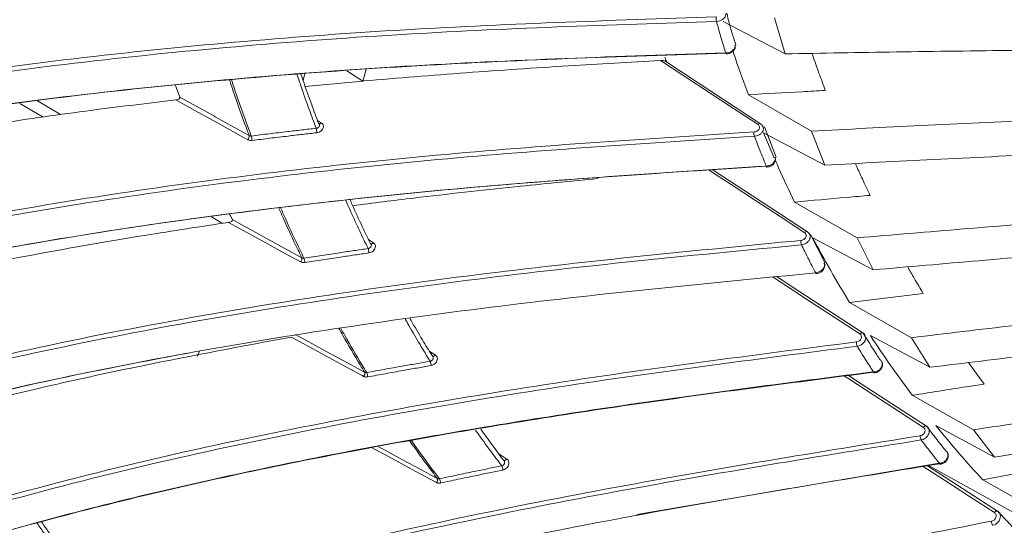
# Model space of a CAD drawing. Header units: millimetres. Extents: x 0 to 1118, y 0 to 864.
# Tile 47 of 256: x 340.34 to 355.03, y 129.84 to 137.39. Entities that reach past the tile are written whole.
import ezdxf

# ---------------------------------------------------------------- set-up
doc = ezdxf.new("R2010")
doc.units = ezdxf.units.MM

msp = doc.modelspace()

# ---------------------------------------------------------------- linework, layer by layer
at = {"color": 7, "linetype": 'Continuous', "lineweight": 15}
for p, q in [((351.757, 136.878), (351.6, 137.414)), ((351.757, 136.878), (350.834, 137.362)), ((351.01, 137.005), (351.009, 137.01)), ((345.457, 136.472), (345.507, 136.646)), ((344.593, 136.579), (344.564, 136.486)), ((342.725, 136.231), (342.66, 136.407)), ((345.457, 136.472), (344.596, 136.391)), ((351.211, 136.267), (352.15, 135.725)), ((351.429, 135.787), (351.431, 135.78)), ((351.623, 135.334), (351.448, 135.786)), ((352.35, 135.216), (351.436, 135.698)), ((351.436, 135.698), (351.596, 135.327)), ((352.35, 135.216), (352.15, 135.725)), ((351.609, 135.329), (351.608, 135.335)), ((351.9, 134.665), (352.834, 134.13)), ((343.51, 134.402), (343.477, 134.471)), ((352.352, 133.76), (352.136, 134.181)), ((353.073, 133.653), (352.171, 134.131)), ((353.073, 133.653), (352.834, 134.13)), ((353.819, 133.3), (352.718, 133.166)), ((352.718, 133.166), (353.643, 132.639)), ((344.393, 132.647), (343.998, 132.576)), ((353.92, 132.197), (353.031, 132.671)), ((353.92, 132.197), (353.643, 132.639)), ((343.022, 132.437), (342.989, 132.363)), ((353.656, 131.78), (354.57, 131.263)), ((353.887, 131.3), (353.892, 131.296)), ((354.883, 130.858), (354.009, 131.327)), ((354.883, 130.858), (354.57, 131.263)), ((347.564, 130.804), (347.554, 130.813)), ((354.086, 130.771), (349.544, 129.997)), ((355.744, 130.717), (354.707, 130.516)), ((354.707, 130.516), (355.608, 130.01)), ((354.929, 130.05), (354.932, 130.047)), ((354.932, 130.047), (354.947, 130.033))]:
    msp.add_line(p, q, dxfattribs=at)
at = {"color": 9, "linetype": 'Continuous', "lineweight": 15}
for p, q in [((345.218, 136.625), (345.457, 136.472)), ((340.685, 135.933), (340.339, 136.138)), ((340.602, 136.174), (340.947, 135.97)), ((344.779, 135.885), (344.84, 135.844)), ((343.362, 134.347), (343.197, 134.445)), ((343.462, 134.48), (343.477, 134.471)), ((345.542, 134.105), (345.615, 134.057)), ((346.448, 132.44), (346.538, 132.382)), ((347.487, 130.904), (347.604, 130.828)), ((355.177, 130.026), (353.897, 130.729))]:
    msp.add_line(p, q, dxfattribs=at)
at = {"color": 7, "linetype": 'Continuous', "lineweight": 15, "flags": 128}
for points in [[(350.88, 136.877), (350.88, 136.877), (350.878, 136.878), (350.876, 136.881), (350.874, 136.886), (350.872, 136.892)], [(351.354, 135.822), (350.989, 136.062), (350.625, 136.301), (350.261, 136.541), (349.897, 136.78)], [(351.392, 135.834), (350.445, 136.456), (349.979, 136.763)], [(342.725, 136.231), (343.243, 135.945), (343.253, 135.939), (343.687, 135.699), (343.761, 135.658)], [(343.739, 135.595), (343.665, 135.636), (343.448, 135.756), (343.231, 135.876), (342.948, 136.033), (342.664, 136.19)], [(351.485, 135.188), (351.485, 135.188), (351.482, 135.188), (351.48, 135.191), (351.478, 135.195), (351.476, 135.201)], [(352.091, 134.221), (351.14, 134.843), (350.67, 135.152)], [(344.528, 133.771), (344.48, 133.798), (344.25, 133.924), (344.02, 134.05), (343.736, 134.205), (343.452, 134.361)], [(343.51, 134.402), (343.639, 134.331), (343.769, 134.26), (344.028, 134.118), (344.039, 134.112), (344.292, 133.973), (344.546, 133.834)], [(352.224, 133.597), (352.222, 133.597), (352.219, 133.599), (352.216, 133.603), (352.214, 133.608)], [(352.918, 132.713), (351.965, 133.335), (351.639, 133.548)], [(344.446, 132.688), (344.706, 132.547), (344.965, 132.406), (344.976, 132.4), (345.23, 132.262), (345.484, 132.124)], [(345.468, 132.062), (345.446, 132.074), (345.204, 132.206), (344.961, 132.338), (344.677, 132.492), (344.393, 132.647)], [(353.079, 132.124), (353.082, 132.119), (353.085, 132.116), (353.089, 132.114), (353.09, 132.114)], [(353.867, 131.32), (352.91, 131.941), (352.705, 132.074)], [(354.929, 130.05), (353.968, 130.67), (353.882, 130.726)], [(354.065, 130.757), (354.069, 130.753), (354.072, 130.75), (354.075, 130.749), (354.076, 130.749)]]:
    msp.add_lwpolyline(points, dxfattribs=at)
at = {"color": 9, "linetype": 'Continuous', "lineweight": 15, "flags": 128}
for points in [[(352.05, 134.207), (351.684, 134.447), (351.317, 134.687), (350.951, 134.927), (350.628, 135.138)], [(345.615, 134.057), (345.608, 134.051), (345.6, 134.046), (345.593, 134.042), (345.586, 134.041), (345.58, 134.041), (345.575, 134.043), (345.573, 134.044)], [(352.875, 132.696), (352.507, 132.937), (352.138, 133.177), (351.769, 133.418), (351.58, 133.541)], [(352.918, 132.713), (352.916, 132.714), (352.91, 132.716), (352.904, 132.715), (352.897, 132.713), (352.889, 132.709), (352.882, 132.703), (352.875, 132.696)], [(346.538, 132.382), (346.531, 132.375), (346.524, 132.369), (346.517, 132.365), (346.51, 132.363), (346.503, 132.363), (346.498, 132.364), (346.495, 132.366)], [(353.822, 131.3), (353.451, 131.541), (353.08, 131.782), (352.709, 132.023), (352.643, 132.066)], [(353.822, 131.3), (353.829, 131.308), (353.836, 131.314), (353.843, 131.318), (353.85, 131.321), (353.857, 131.322), (353.863, 131.322), (353.867, 131.32)], [(346.555, 130.477), (346.301, 130.614), (346.047, 130.75), (345.763, 130.904), (345.6, 130.992)], [(345.691, 131.01), (345.788, 130.958), (346.048, 130.818), (346.059, 130.812), (346.313, 130.675), (346.567, 130.538)], [(347.604, 130.828), (347.597, 130.82), (347.59, 130.814), (347.583, 130.81), (347.576, 130.807), (347.569, 130.806), (347.563, 130.807), (347.559, 130.809)], [(354.882, 130.028), (354.508, 130.269), (354.134, 130.511), (353.817, 130.715)], [(354.882, 130.028), (354.888, 130.036), (354.895, 130.042), (354.902, 130.047), (354.91, 130.051), (354.916, 130.052), (354.923, 130.052), (354.928, 130.05), (354.929, 130.05)]]:
    msp.add_lwpolyline(points, dxfattribs=at)
at = {"color": 7, "linetype": 'Continuous', "lineweight": 15}
for centre, radius, start, end in [((350.929, 137.401), 0.199, 172.0155, 191.4098), ((344.55, 135.707), 0.219, 358.234, 15.7881), ((343.687, 135.648), 0.0741, 314.5053, 7.6675), ((343.571, 135.588), 0.23, 359.2716, 15.9519), ((351.47, 135.692), 0.177, 173.3415, 195.0949), ((352.151, 134.078), 0.158, 174.7433, 198.9955), ((345.361, 133.908), 0.185, 359.1077, 19.6727), ((344.477, 133.82), 0.0705, 316.0484, 11.15), ((344.397, 133.762), 0.193, 0.0689, 19.8536), ((352.964, 132.567), 0.141, 176.2315, 203.145), ((346.315, 132.223), 0.16, 0.0206, 23.7339), ((345.42, 132.107), 0.0664, 317.4586, 14.9534), ((345.365, 132.051), 0.164, 0.8995, 23.9229), ((353.901, 131.171), 0.127, 177.8128, 207.5694), ((347.406, 130.661), 0.139, 0.9909, 27.9957), ((346.508, 130.518), 0.0621, 318.7373, 19.1175), ((346.474, 130.465), 0.142, 1.7827, 28.1827), ((354.953, 129.899), 0.114, 179.4924, 212.29)]:
    msp.add_arc(centre, radius, start, end, dxfattribs=at)
at = {"color": 9, "linetype": 'Continuous', "lineweight": 15}
for centre, radius, start, end in [((344.814, 135.864), 0.0333, 248.6363, 323.3497), ((351.381, 135.802), 0.0339, 70.3971, 143.2953), ((352.08, 134.187), 0.0359, 71.7561, 145.8417)]:
    msp.add_arc(centre, radius, start, end, dxfattribs=at)
at = {"color": 7, "linetype": 'Continuous', "lineweight": 15}
for points, knots in [([(327.666, 135.935), (328.196, 136.172), (329.262, 136.649), (331.152, 137.285), (333.302, 137.855), (335.713, 138.328), (338.172, 138.682), (340.635, 138.932), (343.075, 139.097), (346.299, 139.23), (348.704, 139.231), (350.31, 139.231)], [0, 0, 0, 0, 0.077659, 0.15623, 0.26026, 0.365325, 0.472626, 0.580385, 0.684941, 0.789679, 1, 1, 1, 1]), ([(350.309, 139.164), (348.711, 139.163), (346.313, 139.163), (343.091, 139.03), (340.669, 138.867), (338.246, 138.622), (335.818, 138.277), (333.386, 137.805), (331.206, 137.23), (329.294, 136.588), (328.23, 136.112), (327.696, 135.872)], [0, 0, 0, 0, 0.2095344, 0.3146439, 0.4199153, 0.5245916, 0.6296314, 0.7363396, 0.8439925, 0.9215864, 1, 1, 1, 1]), ([(350.422, 138.666), (348.823, 138.666), (346.423, 138.665), (343.2, 138.533), (340.776, 138.371), (338.35, 138.128), (335.918, 137.784), (333.481, 137.315), (331.27, 136.734), (329.3, 136.073), (328.187, 135.569), (327.628, 135.315)], [0, 0, 0, 0, 0.20788, 0.312153, 0.416584, 0.520527, 0.624828, 0.730774, 0.837651, 0.918355, 1, 1, 1, 1]), ([(327.646, 135.326), (328.197, 135.576), (329.306, 136.08), (331.245, 136.731), (333.419, 137.305), (335.827, 137.775), (338.283, 138.127), (340.741, 138.375), (343.18, 138.538), (346.401, 138.67), (348.804, 138.671), (350.409, 138.671)], [0, 0, 0, 0, 0.080534, 0.162117, 0.265386, 0.369677, 0.476171, 0.583115, 0.686995, 0.791055, 1, 1, 1, 1]), ([(327.555, 132.937), (328.183, 133.276), (329.453, 133.961), (331.582, 134.786), (333.849, 135.482), (336.241, 136.044), (338.68, 136.484), (341.122, 136.817), (343.545, 137.062), (346.746, 137.3), (349.136, 137.377), (350.732, 137.429)], [0, 0, 0, 0, 0.091667, 0.185036, 0.285575, 0.387075, 0.490645, 0.594638, 0.695664, 0.796856, 1, 1, 1, 1]), ([(351.025, 137.009), (351.004, 137.071), (350.951, 137.225), (350.911, 137.388), (350.887, 137.485)], [0, 0, 0, 0, 0.4008059, 1, 1, 1, 1]), ([(350.734, 137.362), (349.146, 137.311), (346.762, 137.233), (343.562, 136.996), (341.158, 136.753), (338.753, 136.426), (336.344, 135.995), (333.933, 135.434), (331.64, 134.738), (329.848, 134.03), (328.534, 133.407), (327.904, 133.054), (327.589, 132.877)], [0, 0, 0, 0, 0.202449, 0.303976, 0.405651, 0.506791, 0.608266, 0.711286, 0.815181, 0.906811, 0.953287, 1, 1, 1, 1]), ([(350.872, 136.892), (350.863, 136.923), (350.84, 136.997), (350.804, 137.117), (350.767, 137.243), (350.744, 137.326), (350.734, 137.362)], [0, 0, 0, 0, 0.199639, 0.473079, 0.771012, 1, 1, 1, 1]), ([(350.88, 136.878), (350.884, 136.878), (350.904, 136.877), (350.94, 136.888), (350.98, 136.912), (351.005, 136.944), (351.016, 136.979), (351.012, 137), (351.01, 137.01)], [0, 0, 0, 0, 0.051732, 0.265705, 0.488496, 0.6808, 0.850127, 1, 1, 1, 1]), ([(358.735, 136.989), (358.144, 136.976), (356.96, 136.949), (355.189, 136.93), (353.456, 136.909), (352.311, 136.888), (351.757, 136.878)], [0, 0, 0, 0, 0.254077, 0.50814, 0.762019, 1, 1, 1, 1]), ([(350.887, 136.89), (349.298, 136.838), (346.913, 136.76), (343.712, 136.525), (341.305, 136.283), (338.897, 135.958), (336.484, 135.53), (334.069, 134.971), (331.735, 134.267), (329.884, 133.536), (328.5, 132.873), (327.839, 132.495), (327.508, 132.305)], [0, 0, 0, 0, 0.200339, 0.300798, 0.401401, 0.501575, 0.602078, 0.704095, 0.806971, 0.902573, 0.951146, 1, 1, 1, 1]), ([(327.525, 132.315), (327.847, 132.499), (328.493, 132.87), (329.871, 133.533), (331.702, 134.257), (334.008, 134.956), (336.396, 135.515), (338.831, 135.952), (341.27, 136.282), (343.69, 136.526), (346.889, 136.762), (349.278, 136.84), (350.872, 136.892)], [0, 0, 0, 0, 0.047563, 0.095408, 0.192747, 0.292305, 0.392806, 0.495337, 0.598281, 0.698405, 0.798692, 1, 1, 1, 1]), ([(349.963, 136.828), (349.968, 136.813), (349.978, 136.787), (349.988, 136.76), (349.992, 136.748)], [0, 0, 0, 0, 0.540076, 1, 1, 1, 1]), ([(350.981, 136.917), (350.992, 136.881), (351.064, 136.661), (351.144, 136.447), (351.211, 136.267)], [0, 0, 0, 0, 0.161741, 1, 1, 1, 1]), ([(352.161, 136.885), (352.165, 136.874), (352.197, 136.776), (352.263, 136.591), (352.327, 136.417), (352.358, 136.331)], [0, 0, 0, 0, 0.0560056, 0.5279725, 1, 1, 1, 1]), ([(349.897, 136.78), (349.439, 136.754), (348.474, 136.699), (346.998, 136.598), (345.975, 136.517), (345.461, 136.472), (345.457, 136.472)], [0, 0, 0, 0, 0.309738, 0.653461, 0.997395, 1, 1, 1, 1]), ([(349.897, 136.78), (349.911, 136.78), (349.934, 136.78), (349.962, 136.772), (349.974, 136.765), (349.979, 136.763)], [0, 0, 0, 0, 0.501061, 0.808471, 1, 1, 1, 1]), ([(344.534, 136.575), (344.549, 136.529), (344.601, 136.375), (344.687, 136.131), (344.761, 135.934), (344.794, 135.844)], [0, 0, 0, 0, 0.183599, 0.626052, 1, 1, 1, 1]), ([(342.664, 136.19), (342.676, 136.192), (342.695, 136.196), (342.714, 136.206), (342.723, 136.215), (342.727, 136.224), (342.725, 136.229), (342.725, 136.231)], [0, 0, 0, 0, 0.406844, 0.607451, 0.768945, 0.890428, 1, 1, 1, 1]), ([(352.358, 136.331), (352.243, 136.325), (351.86, 136.304), (351.478, 136.283), (351.211, 136.267)], [0, 0, 0, 0, 0.303106, 1, 1, 1, 1]), ([(342.664, 136.19), (342.244, 136.14), (341.356, 136.033), (339.998, 135.839), (338.833, 135.654), (338.139, 135.523), (337.914, 135.481)], [0, 0, 0, 0, 0.265008, 0.561101, 0.857829, 1, 1, 1, 1]), ([(352.15, 135.725), (352.695, 135.752), (353.82, 135.81), (355.524, 135.887), (357.263, 135.965), (358.426, 136.035), (359.007, 136.07)], [0, 0, 0, 0, 0.2381347, 0.4922502, 0.7461113, 1, 1, 1, 1]), ([(343.792, 135.651), (343.882, 135.662), (344.062, 135.685), (344.313, 135.715), (344.546, 135.742), (344.689, 135.758), (344.761, 135.766)], [0, 0, 0, 0, 0.278598, 0.557201, 0.778599, 1, 1, 1, 1]), ([(344.84, 135.844), (344.847, 135.839), (344.862, 135.827), (344.871, 135.802), (344.869, 135.774), (344.856, 135.748), (344.833, 135.725), (344.804, 135.708), (344.781, 135.702), (344.77, 135.7), (344.769, 135.7)], [0, 0, 0, 0, 0.142238, 0.28447, 0.426844, 0.5688, 0.709889, 0.850052, 0.989641, 1, 1, 1, 1]), ([(344.807, 135.826), (344.806, 135.828), (344.804, 135.836), (344.798, 135.841), (344.794, 135.844)], [0, 0, 0, 0, 0.343281, 1, 1, 1, 1]), ([(351.295, 135.713), (351.297, 135.713), (351.308, 135.714), (351.326, 135.719), (351.348, 135.732), (351.365, 135.749), (351.375, 135.769), (351.376, 135.79), (351.37, 135.809), (351.359, 135.818), (351.354, 135.822)], [0, 0, 0, 0, 0.039051, 0.174589, 0.310719, 0.447758, 0.585622, 0.723855, 0.861922, 1, 1, 1, 1]), ([(351.429, 135.787), (351.425, 135.797), (351.417, 135.816), (351.399, 135.827), (351.391, 135.833)], [0, 0, 0, 0, 0.543874, 1, 1, 1, 1]), ([(327.433, 129.838), (327.532, 129.908), (327.967, 130.218), (328.777, 130.732), (329.897, 131.351), (331.07, 131.912), (332.627, 132.561), (334.581, 133.233), (336.949, 133.875), (339.358, 134.393), (341.775, 134.803), (344.172, 135.123), (347.343, 135.458), (349.713, 135.611), (351.295, 135.713)], [0, 0, 0, 0, 0.014898, 0.065883, 0.116879, 0.169185, 0.221501, 0.318019, 0.414599, 0.513631, 0.612688, 0.70931, 0.805942, 1, 1, 1, 1]), ([(351.3, 135.646), (349.725, 135.545), (347.36, 135.393), (344.19, 135.058), (341.809, 134.74), (339.428, 134.337), (337.044, 133.829), (334.659, 133.187), (332.655, 132.501), (331.045, 131.828), (329.808, 131.229), (328.601, 130.556), (327.85, 130.041), (327.472, 129.782)], [0, 0, 0, 0, 0.193505, 0.290512, 0.38765, 0.484323, 0.5813, 0.679671, 0.778832, 0.833242, 0.887935, 0.943723, 1, 1, 1, 1]), ([(343.761, 135.658), (343.763, 135.657), (343.768, 135.654), (343.776, 135.652), (343.784, 135.651), (343.79, 135.651), (343.792, 135.651)], [0, 0, 0, 0, 0.252407, 0.512762, 0.752791, 1, 1, 1, 1]), ([(344.769, 135.7), (344.697, 135.692), (344.555, 135.676), (344.322, 135.648), (344.071, 135.618), (343.891, 135.596), (343.801, 135.585)], [0, 0, 0, 0, 0.221402, 0.442806, 0.721401, 1, 1, 1, 1]), ([(351.476, 135.201), (351.464, 135.23), (351.436, 135.299), (351.39, 135.412), (351.344, 135.532), (351.313, 135.612), (351.3, 135.646)], [0, 0, 0, 0, 0.196408, 0.467216, 0.767801, 1, 1, 1, 1]), ([(343.739, 135.595), (343.74, 135.595), (343.744, 135.593), (343.754, 135.589), (343.769, 135.585), (343.785, 135.584), (343.796, 135.585), (343.801, 135.585)], [0, 0, 0, 0, 0.020642, 0.262378, 0.5112, 0.752049, 1, 1, 1, 1]), ([(359.174, 135.58), (358.595, 135.543), (357.437, 135.467), (355.704, 135.384), (354.009, 135.303), (352.891, 135.245), (352.35, 135.216)], [0, 0, 0, 0, 0.254162, 0.508305, 0.762161, 1, 1, 1, 1]), ([(351.485, 135.189), (351.489, 135.189), (351.508, 135.188), (351.544, 135.201), (351.583, 135.227), (351.608, 135.262), (351.616, 135.298), (351.615, 135.324), (351.608, 135.334), (351.608, 135.336)], [0, 0, 0, 0, 0.050801, 0.255614, 0.468643, 0.656311, 0.823924, 0.981815, 1, 1, 1, 1]), ([(351.492, 135.203), (349.916, 135.101), (347.55, 134.948), (344.379, 134.614), (341.996, 134.298), (339.612, 133.897), (337.224, 133.392), (334.836, 132.754), (332.854, 132.08), (331.291, 131.434), (330.123, 130.881), (328.986, 130.261), (328.074, 129.687), (327.557, 129.312), (327.384, 129.186)], [0, 0, 0, 0, 0.191049, 0.286815, 0.382706, 0.478237, 0.574063, 0.671248, 0.769205, 0.819696, 0.870413, 0.921987, 0.973938, 1, 1, 1, 1]), ([(327.402, 129.195), (327.574, 129.32), (328.079, 129.686), (328.97, 130.249), (330.091, 130.864), (331.267, 131.423), (332.822, 132.068), (334.776, 132.735), (337.139, 133.372), (339.548, 133.886), (341.961, 134.293), (344.357, 134.611), (347.526, 134.945), (349.895, 135.099), (351.476, 135.201)], [0, 0, 0, 0, 0.026008, 0.07628, 0.126926, 0.178559, 0.230456, 0.325438, 0.421272, 0.51893, 0.616958, 0.712454, 0.808093, 1, 1, 1, 1]), ([(351.614, 135.287), (351.629, 135.25), (351.72, 135.039), (351.819, 134.834), (351.9, 134.665)], [0, 0, 0, 0, 0.174707, 1, 1, 1, 1]), ([(352.806, 135.24), (352.841, 135.163), (352.913, 135.003), (352.988, 134.846), (353.027, 134.765)], [0, 0, 0, 0, 0.482189, 1, 1, 1, 1]), ([(348.964, 135.016), (348.551, 134.976), (347.637, 134.886), (346.417, 134.752), (345.609, 134.65), (345.304, 134.611)], [0, 0, 0, 0, 0.338682, 0.750279, 1, 1, 1, 1]), ([(353.027, 134.765), (352.911, 134.755), (352.535, 134.722), (352.16, 134.688), (351.9, 134.665)], [0, 0, 0, 0, 0.309883, 1, 1, 1, 1]), ([(345.267, 134.697), (345.279, 134.668), (345.338, 134.534), (345.438, 134.32), (345.527, 134.134), (345.567, 134.052)], [0, 0, 0, 0, 0.129747, 0.613152, 1, 1, 1, 1]), ([(352.834, 134.13), (353.363, 134.175), (354.458, 134.267), (356.117, 134.403), (357.812, 134.545), (358.944, 134.663), (359.51, 134.722)], [0, 0, 0, 0, 0.2381133, 0.4922927, 0.7461192, 1, 1, 1, 1]), ([(343.452, 134.361), (343.036, 134.298), (342.156, 134.165), (340.809, 133.931), (339.632, 133.707), (338.92, 133.55), (338.673, 133.496)], [0, 0, 0, 0, 0.261097, 0.552704, 0.844887, 1, 1, 1, 1]), ([(343.452, 134.361), (343.465, 134.364), (343.483, 134.367), (343.501, 134.378), (343.509, 134.387), (343.512, 134.395), (343.51, 134.4), (343.51, 134.402)], [0, 0, 0, 0, 0.406644, 0.60524, 0.765979, 0.887138, 1, 1, 1, 1]), ([(351.994, 134.092), (351.997, 134.092), (352.007, 134.093), (352.025, 134.099), (352.047, 134.113), (352.063, 134.131), (352.072, 134.153), (352.073, 134.174), (352.066, 134.193), (352.055, 134.202), (352.05, 134.207)], [0, 0, 0, 0, 0.0362861, 0.1719143, 0.3081555, 0.4454419, 0.5837443, 0.7225739, 0.8612818, 1, 1, 1, 1]), ([(352.125, 134.181), (352.12, 134.191), (352.112, 134.207), (352.096, 134.216), (352.09, 134.219)], [0, 0, 0, 0, 0.599371, 1, 1, 1, 1]), ([(359.712, 134.266), (359.149, 134.204), (358.021, 134.08), (356.335, 133.932), (354.686, 133.793), (353.599, 133.698), (353.073, 133.653)], [0, 0, 0, 0, 0.2542642, 0.5085038, 0.7623045, 1, 1, 1, 1]), ([(327.335, 126.581), (327.756, 126.943), (328.497, 127.58), (329.68, 128.386), (330.807, 129.06), (331.991, 129.675), (333.543, 130.381), (335.482, 131.116), (337.817, 131.829), (340.196, 132.418), (342.58, 132.897), (344.949, 133.287), (348.084, 133.715), (350.429, 133.941), (351.994, 134.092)], [0, 0, 0, 0, 0.0644809, 0.1134866, 0.1628589, 0.2131896, 0.2637748, 0.3547483, 0.4464955, 0.5398919, 0.6336207, 0.7249843, 0.8164752, 1, 1, 1, 1]), ([(352.002, 134.026), (350.443, 133.876), (348.103, 133.651), (344.97, 133.223), (342.617, 132.836), (340.265, 132.364), (337.912, 131.785), (335.56, 131.073), (333.603, 130.333), (332.052, 129.628), (330.883, 129.024), (329.746, 128.347), (328.548, 127.533), (327.799, 126.889), (327.379, 126.529)], [0, 0, 0, 0, 0.183107, 0.274865, 0.366733, 0.458216, 0.549965, 0.64294, 0.736615, 0.785706, 0.835015, 0.88515, 0.935652, 1, 1, 1, 1]), ([(345.615, 134.057), (345.622, 134.051), (345.636, 134.039), (345.645, 134.013), (345.644, 133.985), (345.632, 133.957), (345.61, 133.932), (345.581, 133.914), (345.559, 133.907), (345.547, 133.905), (345.547, 133.905)], [0, 0, 0, 0, 0.142617, 0.28523, 0.427929, 0.570006, 0.71097, 0.850832, 0.990091, 1, 1, 1, 1]), ([(345.579, 134.037), (345.579, 134.038), (345.577, 134.044), (345.571, 134.049), (345.567, 134.052)], [0, 0, 0, 0, 0.221424, 1, 1, 1, 1]), ([(352.214, 133.608), (352.2, 133.635), (352.167, 133.699), (352.112, 133.805), (352.056, 133.918), (352.019, 133.993), (352.002, 134.026)], [0, 0, 0, 0, 0.193869, 0.462671, 0.765291, 1, 1, 1, 1]), ([(352.171, 134.131), (352.259, 133.967), (352.435, 133.64), (352.624, 133.324), (352.718, 133.166)], [0, 0, 0, 0, 0.499869, 1, 1, 1, 1]), ([(344.578, 133.827), (344.667, 133.841), (344.845, 133.869), (345.094, 133.906), (345.324, 133.94), (345.465, 133.96), (345.536, 133.971)], [0, 0, 0, 0, 0.278809, 0.557623, 0.77881, 1, 1, 1, 1]), ([(345.547, 133.905), (345.476, 133.895), (345.335, 133.875), (345.105, 133.841), (344.856, 133.803), (344.678, 133.776), (344.589, 133.762)], [0, 0, 0, 0, 0.221191, 0.442385, 0.72119, 1, 1, 1, 1]), ([(344.528, 133.771), (344.528, 133.771), (344.533, 133.769), (344.542, 133.765), (344.557, 133.761), (344.573, 133.76), (344.584, 133.762), (344.589, 133.762)], [0, 0, 0, 0, 0.020184, 0.262679, 0.512293, 0.752626, 1, 1, 1, 1]), ([(344.546, 133.834), (344.548, 133.833), (344.553, 133.83), (344.561, 133.828), (344.57, 133.827), (344.575, 133.827), (344.578, 133.827)], [0, 0, 0, 0, 0.253159, 0.514227, 0.753561, 1, 1, 1, 1]), ([(352.224, 133.598), (352.228, 133.598), (352.247, 133.598), (352.283, 133.613), (352.32, 133.64), (352.344, 133.677), (352.352, 133.714), (352.349, 133.743), (352.34, 133.755), (352.338, 133.758)], [0, 0, 0, 0, 0.0503471, 0.246935, 0.4515476, 0.6350079, 0.8012682, 0.9572736, 1, 1, 1, 1]), ([(327.313, 125.907), (327.812, 126.348), (328.628, 127.067), (329.909, 127.933), (331.039, 128.605), (332.225, 129.217), (333.778, 129.919), (335.717, 130.649), (338.049, 131.356), (340.425, 131.939), (342.806, 132.416), (345.173, 132.803), (348.306, 133.23), (350.65, 133.457), (352.214, 133.608)], [0, 0, 0, 0, 0.076513, 0.124954, 0.173758, 0.223509, 0.27351, 0.363258, 0.453761, 0.545864, 0.63829, 0.728497, 0.818827, 1, 1, 1, 1]), ([(353.587, 133.697), (353.619, 133.641), (353.695, 133.507), (353.774, 133.376), (353.819, 133.3)], [0, 0, 0, 0, 0.421591, 1, 1, 1, 1]), ([(353.643, 132.639), (354.156, 132.701), (355.217, 132.828), (356.824, 133.02), (358.466, 133.225), (359.563, 133.39), (360.111, 133.473)], [0, 0, 0, 0, 0.2380839, 0.4923106, 0.7461106, 1, 1, 1, 1]), ([(360.347, 133.054), (359.801, 132.968), (358.709, 132.796), (357.076, 132.585), (355.48, 132.388), (354.429, 132.259), (353.92, 132.197)], [0, 0, 0, 0, 0.254379, 0.50873, 0.762451, 1, 1, 1, 1]), ([(346.161, 132.927), (346.167, 132.916), (346.227, 132.809), (346.336, 132.624), (346.441, 132.451), (346.489, 132.372)], [0, 0, 0, 0, 0.056997, 0.568752, 1, 1, 1, 1]), ([(352.823, 132.577), (352.825, 132.577), (352.835, 132.578), (352.853, 132.585), (352.874, 132.599), (352.89, 132.619), (352.898, 132.641), (352.899, 132.663), (352.891, 132.683), (352.881, 132.692), (352.875, 132.696)], [0, 0, 0, 0, 0.032914, 0.168778, 0.305259, 0.442891, 0.5817, 0.72118, 0.860586, 1, 1, 1, 1]), ([(352.948, 132.679), (352.944, 132.687), (352.937, 132.701), (352.923, 132.708), (352.917, 132.711)], [0, 0, 0, 0, 0.590302, 1, 1, 1, 1]), ([(352.924, 132.706), (352.943, 132.675), (352.988, 132.603), (353.055, 132.495), (353.12, 132.394), (353.158, 132.335), (353.174, 132.31)], [0, 0, 0, 0, 0.233187, 0.545231, 0.812029, 1, 1, 1, 1]), ([(352.94, 132.691), (352.943, 132.688), (352.947, 132.685), (352.949, 132.681), (352.949, 132.679)], [0, 0, 0, 0, 0.717305, 1, 1, 1, 1]), ([(327.575, 123.397), (327.91, 123.757), (328.584, 124.483), (329.687, 125.418), (330.807, 126.237), (331.93, 126.949), (333.105, 127.603), (334.64, 128.354), (336.552, 129.142), (338.85, 129.916), (341.191, 130.567), (343.538, 131.11), (345.871, 131.564), (348.963, 132.08), (351.279, 132.378), (352.823, 132.577)], [0, 0, 0, 0, 0.054296, 0.109333, 0.156285, 0.203574, 0.251739, 0.300135, 0.386699, 0.473945, 0.562633, 0.65161, 0.738518, 0.825534, 1, 1, 1, 1]), ([(343.998, 132.576), (343.247, 132.434), (342.119, 132.22), (340.649, 131.894), (339.931, 131.717), (339.589, 131.633)], [0, 0, 0, 0, 0.510751, 0.766491, 1, 1, 1, 1]), ([(353.031, 132.671), (353.132, 132.519), (353.334, 132.216), (353.549, 131.925), (353.656, 131.78)], [0, 0, 0, 0, 0.499871, 1, 1, 1, 1]), ([(342.832, 132.408), (342.051, 132.259), (340.485, 131.958), (338.13, 131.379), (335.774, 130.672), (333.811, 129.935), (332.252, 129.232), (331.074, 128.627), (329.928, 127.95), (328.623, 127.071), (327.795, 126.34), (327.294, 125.898)], [0, 0, 0, 0, 0.140919, 0.282656, 0.426258, 0.570923, 0.647133, 0.723677, 0.801503, 0.879897, 1, 1, 1, 1]), ([(352.834, 132.512), (351.294, 132.314), (348.983, 132.017), (345.893, 131.501), (343.574, 131.05), (341.258, 130.515), (338.941, 129.874), (336.627, 129.1), (334.7, 128.307), (333.166, 127.558), (332.005, 126.915), (330.874, 126.2), (329.743, 125.377), (328.641, 124.433), (327.95, 123.72), (327.625, 123.349), (327.625, 123.349)], [0, 0, 0, 0, 0.174179, 0.261424, 0.348761, 0.435785, 0.523041, 0.611368, 0.700306, 0.747344, 0.794579, 0.842566, 0.890888, 0.94509, 0.999999, 1, 1, 1, 1]), ([(346.538, 132.382), (346.545, 132.376), (346.56, 132.364), (346.57, 132.337), (346.569, 132.308), (346.557, 132.278), (346.536, 132.252), (346.508, 132.233), (346.486, 132.225), (346.475, 132.223), (346.474, 132.223)], [0, 0, 0, 0, 0.1430262, 0.2860488, 0.4290932, 0.5713053, 0.7121592, 0.8517466, 0.9907146, 1, 1, 1, 1]), ([(353.079, 132.124), (353.063, 132.149), (353.025, 132.207), (352.963, 132.306), (352.897, 132.41), (352.853, 132.481), (352.834, 132.512)], [0, 0, 0, 0, 0.192027, 0.459428, 0.763484, 1, 1, 1, 1]), ([(345.516, 132.118), (345.603, 132.134), (345.779, 132.167), (346.025, 132.211), (346.252, 132.251), (346.391, 132.275), (346.461, 132.287)], [0, 0, 0, 0, 0.278981, 0.557966, 0.778982, 1, 1, 1, 1]), ([(346.501, 132.36), (346.5, 132.36), (346.498, 132.365), (346.494, 132.369), (346.489, 132.372)], [0, 0, 0, 0, 0.075171, 1, 1, 1, 1]), ([(353.09, 132.116), (353.094, 132.116), (353.113, 132.116), (353.148, 132.132), (353.185, 132.162), (353.208, 132.2), (353.214, 132.238), (353.211, 132.266), (353.203, 132.277), (353.202, 132.279)], [0, 0, 0, 0, 0.052438, 0.249976, 0.45599, 0.643616, 0.816062, 0.977503, 1, 1, 1, 1]), ([(353.196, 132.288), (353.192, 132.294), (353.186, 132.303), (353.176, 132.309), (353.174, 132.31)], [0, 0, 0, 0, 0.749051, 1, 1, 1, 1]), ([(354.496, 132.268), (354.522, 132.231), (354.598, 132.123), (354.676, 132.018), (354.727, 131.948)], [0, 0, 0, 0, 0.339658, 1, 1, 1, 1]), ([(354.57, 131.263), (355.065, 131.34), (356.088, 131.5), (357.639, 131.748), (359.222, 132.014), (360.278, 132.225), (360.806, 132.33)], [0, 0, 0, 0, 0.238218, 0.4926, 0.746236, 1, 1, 1, 1]), ([(353.099, 132.134), (351.947, 131.986), (349.643, 131.689), (346.172, 131.137), (343.269, 130.555), (340.944, 129.984), (339.183, 129.488), (337.412, 128.912), (335.633, 128.236), (333.872, 127.446), (332.315, 126.61), (330.968, 125.757), (329.828, 124.915), (328.742, 123.983), (328.102, 123.293), (327.778, 122.944)], [0, 0, 0, 0, 0.1297442, 0.2595948, 0.3901746, 0.4557225, 0.5213807, 0.5890789, 0.6570233, 0.7260267, 0.7955797, 0.8455115, 0.8963072, 0.9476026, 1, 1, 1, 1]), ([(327.797, 122.952), (327.797, 122.952), (328.093, 123.29), (328.727, 123.95), (329.783, 124.873), (330.935, 125.729), (332.283, 126.587), (333.827, 127.418), (335.567, 128.204), (337.36, 128.89), (339.146, 129.473), (340.904, 129.968), (343.203, 130.535), (346.1, 131.118), (349.587, 131.675), (351.915, 131.974), (353.079, 132.124)], [0, 0, 0, 0, 0.000001, 0.049918, 0.10042, 0.152008, 0.204059, 0.271398, 0.339321, 0.408589, 0.478159, 0.542737, 0.607435, 0.737416, 0.868627, 1, 1, 1, 1]), ([(345.484, 132.124), (345.486, 132.123), (345.491, 132.12), (345.499, 132.118), (345.507, 132.117), (345.513, 132.118), (345.516, 132.118)], [0, 0, 0, 0, 0.25382, 0.515508, 0.754234, 1, 1, 1, 1]), ([(346.474, 132.223), (346.405, 132.211), (346.265, 132.187), (346.038, 132.147), (345.793, 132.102), (345.618, 132.07), (345.53, 132.054)], [0, 0, 0, 0, 0.22102, 0.442041, 0.721019, 1, 1, 1, 1]), ([(345.468, 132.062), (345.469, 132.062), (345.473, 132.059), (345.483, 132.056), (345.498, 132.052), (345.514, 132.052), (345.524, 132.053), (345.53, 132.054)], [0, 0, 0, 0, 0.019809, 0.262937, 0.513213, 0.753109, 1, 1, 1, 1]), ([(354.727, 131.948), (354.639, 131.934), (354.282, 131.879), (353.925, 131.822), (353.656, 131.78)], [0, 0, 0, 0, 0.247687, 1, 1, 1, 1]), ([(361.074, 131.951), (360.549, 131.842), (359.498, 131.624), (357.923, 131.351), (356.385, 131.098), (355.372, 130.936), (354.883, 130.858)], [0, 0, 0, 0, 0.254486, 0.508942, 0.762556, 1, 1, 1, 1]), ([(347.216, 131.274), (347.274, 131.193), (347.385, 131.038), (347.499, 130.886), (347.554, 130.813)], [0, 0, 0, 0, 0.519138, 1, 1, 1, 1]), ([(353.775, 131.176), (353.776, 131.177), (353.786, 131.178), (353.803, 131.185), (353.823, 131.2), (353.838, 131.221), (353.847, 131.244), (353.846, 131.266), (353.839, 131.287), (353.828, 131.296), (353.822, 131.3)], [0, 0, 0, 0, 0.0288712, 0.1651385, 0.3020158, 0.440114, 0.5795094, 0.7196905, 0.8598418, 1, 1, 1, 1]), ([(353.891, 131.295), (353.888, 131.301), (353.882, 131.311), (353.871, 131.316), (353.866, 131.318)], [0, 0, 0, 0, 0.511114, 1, 1, 1, 1]), ([(353.872, 131.315), (353.894, 131.286), (353.945, 131.219), (354.021, 131.121), (354.093, 131.029), (354.136, 130.975), (354.154, 130.952)], [0, 0, 0, 0, 0.234267, 0.547344, 0.813061, 1, 1, 1, 1]), ([(354.009, 131.327), (354.122, 131.188), (354.349, 130.911), (354.588, 130.647), (354.707, 130.516)], [0, 0, 0, 0, 0.49987, 1, 1, 1, 1]), ([(329.142, 121.592), (329.521, 121.996), (330.286, 122.81), (331.696, 123.976), (333.154, 124.978), (334.628, 125.829), (335.972, 126.509), (337.595, 127.232), (339.5, 127.958), (341.938, 128.742), (344.42, 129.401), (346.931, 129.963), (349.973, 130.561), (352.253, 130.93), (353.775, 131.176)], [0, 0, 0, 0, 0.060795, 0.122524, 0.198029, 0.252375, 0.307344, 0.362323, 0.447092, 0.532255, 0.647339, 0.735345, 0.823445, 1, 1, 1, 1]), ([(353.789, 131.113), (352.271, 130.867), (349.994, 130.499), (346.954, 129.902), (344.483, 129.348), (341.823, 128.644), (339.451, 127.872), (337.56, 127.139), (336.137, 126.514), (334.732, 125.811), (333.431, 125.062), (332.24, 124.274), (331.164, 123.455), (330.132, 122.556), (329.515, 121.893), (329.203, 121.558)], [0, 0, 0, 0, 0.17646, 0.264807, 0.353233, 0.463602, 0.574431, 0.631019, 0.687761, 0.745284, 0.802792, 0.851155, 0.900415, 0.949663, 1, 1, 1, 1]), ([(354.065, 130.757), (354.047, 130.78), (354.005, 130.833), (353.934, 130.923), (353.86, 131.019), (353.81, 131.084), (353.789, 131.113)], [0, 0, 0, 0, 0.191003, 0.457735, 0.76251, 1, 1, 1, 1]), ([(354.076, 130.751), (354.08, 130.751), (354.1, 130.752), (354.133, 130.77), (354.169, 130.801), (354.19, 130.841), (354.195, 130.88), (354.191, 130.909), (354.182, 130.92), (354.181, 130.921)], [0, 0, 0, 0, 0.0532824, 0.247009, 0.4496377, 0.6368549, 0.8112709, 0.9744067, 1, 1, 1, 1]), ([(354.171, 130.935), (354.168, 130.939), (354.163, 130.946), (354.156, 130.951), (354.154, 130.952)], [0, 0, 0, 0, 0.71567, 1, 1, 1, 1]), ([(347.604, 130.828), (347.611, 130.822), (347.626, 130.81), (347.636, 130.782), (347.636, 130.752), (347.625, 130.721), (347.605, 130.694), (347.578, 130.674), (347.556, 130.666), (347.545, 130.663), (347.545, 130.663)], [0, 0, 0, 0, 0.1434565, 0.286911, 0.4303192, 0.5726916, 0.7134787, 0.8528529, 0.9916028, 1, 1, 1, 1]), ([(329.552, 121.357), (329.84, 121.658), (330.419, 122.264), (331.387, 123.103), (332.421, 123.89), (333.571, 124.653), (334.825, 125.38), (336.181, 126.067), (337.572, 126.686), (339.491, 127.442), (341.952, 128.25), (344.705, 128.978), (347.225, 129.541), (350.265, 130.138), (352.545, 130.509), (354.065, 130.757)], [0, 0, 0, 0, 0.046058, 0.09252, 0.1401, 0.187993, 0.243214, 0.298733, 0.354968, 0.411377, 0.527795, 0.644871, 0.733502, 0.822224, 1, 1, 1, 1]), ([(346.599, 130.532), (346.686, 130.551), (346.858, 130.588), (347.1, 130.638), (347.323, 130.684), (347.46, 130.712), (347.529, 130.726)], [0, 0, 0, 0, 0.279104, 0.558212, 0.779105, 1, 1, 1, 1]), ([(347.545, 130.663), (347.476, 130.649), (347.34, 130.621), (347.116, 130.575), (346.875, 130.525), (346.702, 130.488), (346.616, 130.469)], [0, 0, 0, 0, 0.220897, 0.441796, 0.720896, 1, 1, 1, 1]), ([(346.555, 130.477), (346.555, 130.477), (346.56, 130.474), (346.569, 130.47), (346.584, 130.467), (346.6, 130.467), (346.61, 130.469), (346.616, 130.469)], [0, 0, 0, 0, 0.019752, 0.263265, 0.513948, 0.753489, 1, 1, 1, 1]), ([(346.567, 130.538), (346.569, 130.537), (346.574, 130.534), (346.582, 130.532), (346.591, 130.531), (346.596, 130.532), (346.599, 130.532)], [0, 0, 0, 0, 0.25437, 0.516574, 0.75479, 1, 1, 1, 1]), ([(354.947, 130.032), (354.944, 130.037), (354.939, 130.044), (354.931, 130.047), (354.928, 130.049)], [0, 0, 0, 0, 0.604505, 1, 1, 1, 1]), ([(354.932, 130.047), (354.989, 129.986), (355.091, 129.876), (355.196, 129.769), (355.243, 129.72)], [0, 0, 0, 0, 0.547801, 1, 1, 1, 1]), ([(331.236, 120.383), (331.405, 120.555), (331.887, 121.05), (332.744, 121.814), (333.823, 122.654), (334.962, 123.43), (336.505, 124.356), (338.48, 125.352), (340.901, 126.35), (343.376, 127.2), (345.79, 127.902), (348.119, 128.492), (351.104, 129.168), (353.344, 129.607), (354.839, 129.9)], [0, 0, 0, 0, 0.027034, 0.077468, 0.128298, 0.180155, 0.232282, 0.331525, 0.431681, 0.533683, 0.636027, 0.72689, 0.817834, 1, 1, 1, 1]), ([(340.663, 129.89), (340.687, 129.854), (340.782, 129.714), (340.943, 129.488), (341.083, 129.299), (341.148, 129.211)], [0, 0, 0, 0, 0.154009, 0.606401, 1, 1, 1, 1]), ([(354.839, 129.9), (354.84, 129.9), (354.849, 129.902), (354.866, 129.909), (354.885, 129.925), (354.9, 129.946), (354.907, 129.97), (354.907, 129.993), (354.898, 130.014), (354.887, 130.023), (354.882, 130.028)], [0, 0, 0, 0, 0.024101, 0.160959, 0.298415, 0.437126, 0.577202, 0.718132, 0.859063, 1, 1, 1, 1])]:
    msp.add_open_spline(points, degree=3, knots=knots, dxfattribs=at)
at = {"color": 9, "linetype": 'Continuous', "lineweight": 15}
for points, knots in [([(350.871, 137.48), (350.871, 137.48), (350.875, 137.47), (350.87, 137.447), (350.854, 137.417), (350.825, 137.39), (350.787, 137.371), (350.755, 137.363), (350.738, 137.362), (350.734, 137.362)], [0, 0, 0, 0, 0.012712, 0.199861, 0.386915, 0.573347, 0.75891, 0.943746, 1, 1, 1, 1]), ([(350.872, 136.892), (350.886, 136.893), (350.914, 136.896), (350.953, 136.913), (350.986, 136.936), (351.006, 136.963), (351.015, 136.988), (351.011, 137.001), (351.01, 137.005)], [0, 0, 0, 0, 0.183774, 0.367513, 0.551369, 0.735203, 0.918842, 1, 1, 1, 1]), ([(344.761, 135.766), (344.725, 135.86), (344.651, 136.061), (344.555, 136.33), (344.497, 136.505), (344.475, 136.57)], [0, 0, 0, 0, 0.354522, 0.757717, 1, 1, 1, 1]), ([(343.761, 135.658), (343.745, 135.7), (343.668, 135.906), (343.569, 136.182), (343.49, 136.42), (343.467, 136.489)], [0, 0, 0, 0, 0.151608, 0.753926, 1, 1, 1, 1]), ([(343.496, 136.492), (343.519, 136.421), (343.599, 136.181), (343.699, 135.901), (343.776, 135.694), (343.792, 135.651)], [0, 0, 0, 0, 0.2509513, 0.8459844, 1, 1, 1, 1]), ([(344.761, 135.766), (344.766, 135.767), (344.778, 135.769), (344.793, 135.778), (344.804, 135.791), (344.81, 135.805), (344.811, 135.817), (344.808, 135.824), (344.807, 135.826)], [0, 0, 0, 0, 0.189879, 0.367477, 0.546964, 0.728736, 0.912158, 1, 1, 1, 1]), ([(351.431, 135.78), (351.432, 135.777), (351.438, 135.765), (351.433, 135.739), (351.417, 135.707), (351.389, 135.678), (351.352, 135.657), (351.321, 135.648), (351.304, 135.647), (351.3, 135.646)], [0, 0, 0, 0, 0.053142, 0.23354, 0.413696, 0.593032, 0.771341, 0.948875, 1, 1, 1, 1]), ([(351.476, 135.201), (351.489, 135.203), (351.517, 135.207), (351.556, 135.225), (351.587, 135.251), (351.607, 135.28), (351.615, 135.308), (351.611, 135.323), (351.609, 135.329)], [0, 0, 0, 0, 0.17763, 0.355254, 0.532938, 0.710479, 0.887724, 1, 1, 1, 1]), ([(344.229, 134.583), (344.253, 134.528), (344.347, 134.313), (344.464, 134.062), (344.559, 133.867), (344.578, 133.827)], [0, 0, 0, 0, 0.214995, 0.840577, 1, 1, 1, 1]), ([(345.536, 133.971), (345.494, 134.057), (345.403, 134.246), (345.291, 134.485), (345.224, 134.641), (345.203, 134.69)], [0, 0, 0, 0, 0.363198, 0.797928, 1, 1, 1, 1]), ([(344.546, 133.834), (344.528, 133.872), (344.433, 134.066), (344.317, 134.314), (344.225, 134.527), (344.201, 134.579)], [0, 0, 0, 0, 0.156381, 0.790766, 1, 1, 1, 1]), ([(352.126, 134.177), (352.129, 134.171), (352.136, 134.156), (352.132, 134.126), (352.117, 134.092), (352.089, 134.061), (352.053, 134.039), (352.023, 134.029), (352.006, 134.027), (352.002, 134.026)], [0, 0, 0, 0, 0.09812, 0.270941, 0.443383, 0.614842, 0.785156, 0.954676, 1, 1, 1, 1]), ([(345.536, 133.971), (345.542, 133.972), (345.553, 133.974), (345.568, 133.984), (345.578, 133.997), (345.584, 134.012), (345.584, 134.026), (345.581, 134.034), (345.579, 134.037)], [0, 0, 0, 0, 0.1809836, 0.35061, 0.5222899, 0.6966705, 0.8731764, 1, 1, 1, 1]), ([(352.214, 133.608), (352.227, 133.611), (352.254, 133.616), (352.292, 133.636), (352.323, 133.664), (352.343, 133.695), (352.35, 133.728), (352.344, 133.747), (352.341, 133.756)], [0, 0, 0, 0, 0.168241, 0.336505, 0.504768, 0.67279, 0.84045, 1, 1, 1, 1]), ([(346.461, 132.287), (346.41, 132.37), (346.303, 132.547), (346.18, 132.757), (346.108, 132.886), (346.09, 132.917)], [0, 0, 0, 0, 0.398435, 0.851002, 1, 1, 1, 1]), ([(345.484, 132.124), (345.462, 132.16), (345.351, 132.342), (345.221, 132.561), (345.118, 132.746), (345.098, 132.783)], [0, 0, 0, 0, 0.167813, 0.837234, 1, 1, 1, 1]), ([(345.124, 132.787), (345.145, 132.748), (345.25, 132.56), (345.381, 132.338), (345.493, 132.156), (345.516, 132.118)], [0, 0, 0, 0, 0.169846, 0.828621, 1, 1, 1, 1]), ([(352.949, 132.679), (352.953, 132.671), (352.962, 132.652), (352.96, 132.617), (352.945, 132.582), (352.918, 132.55), (352.883, 132.526), (352.854, 132.515), (352.838, 132.512), (352.834, 132.512)], [0, 0, 0, 0, 0.144126, 0.309177, 0.473739, 0.637201, 0.79945, 0.960914, 1, 1, 1, 1]), ([(346.461, 132.287), (346.466, 132.289), (346.478, 132.291), (346.492, 132.302), (346.502, 132.315), (346.507, 132.331), (346.507, 132.346), (346.503, 132.355), (346.501, 132.36)], [0, 0, 0, 0, 0.1736346, 0.3368777, 0.5023095, 0.6708259, 0.8419247, 1, 1, 1, 1]), ([(353.079, 132.124), (353.093, 132.127), (353.119, 132.133), (353.157, 132.155), (353.186, 132.184), (353.205, 132.218), (353.21, 132.252), (353.206, 132.276), (353.198, 132.286), (353.196, 132.288)], [0, 0, 0, 0, 0.160673, 0.321391, 0.482057, 0.642407, 0.802355, 0.961994, 1, 1, 1, 1]), ([(347.529, 130.726), (347.471, 130.803), (347.348, 130.966), (347.218, 131.145), (347.147, 131.248), (347.137, 131.261)], [0, 0, 0, 0, 0.434598, 0.925616, 1, 1, 1, 1]), ([(353.892, 131.296), (353.893, 131.295), (353.903, 131.286), (353.91, 131.26), (353.91, 131.224), (353.895, 131.187), (353.87, 131.153), (353.836, 131.128), (353.807, 131.116), (353.792, 131.113), (353.789, 131.113)], [0, 0, 0, 0, 0.029225, 0.186889, 0.344783, 0.502111, 0.658273, 0.813198, 0.967364, 1, 1, 1, 1]), ([(346.567, 130.538), (346.541, 130.572), (346.415, 130.739), (346.277, 130.927), (346.168, 131.084), (346.155, 131.103)], [0, 0, 0, 0, 0.183318, 0.902918, 1, 1, 1, 1]), ([(346.18, 131.107), (346.195, 131.086), (346.305, 130.927), (346.445, 130.736), (346.572, 130.568), (346.599, 130.532)], [0, 0, 0, 0, 0.10524, 0.812437, 1, 1, 1, 1]), ([(354.065, 130.757), (354.078, 130.761), (354.104, 130.768), (354.14, 130.792), (354.169, 130.823), (354.186, 130.859), (354.19, 130.894), (354.185, 130.92), (354.175, 130.931), (354.171, 130.935)], [0, 0, 0, 0, 0.155886, 0.311834, 0.46769, 0.623182, 0.778256, 0.933043, 1, 1, 1, 1]), ([(347.529, 130.726), (347.534, 130.728), (347.545, 130.73), (347.559, 130.741), (347.569, 130.755), (347.574, 130.771), (347.572, 130.788), (347.569, 130.799), (347.564, 130.803), (347.564, 130.804)], [0, 0, 0, 0, 0.1656783, 0.3222018, 0.4809933, 0.6431684, 0.8083077, 0.9746659, 1, 1, 1, 1]), ([(354.947, 130.033), (354.95, 130.03), (354.962, 130.019), (354.971, 129.991), (354.971, 129.954), (354.958, 129.915), (354.934, 129.881), (354.901, 129.854), (354.873, 129.842), (354.859, 129.838), (354.856, 129.838)], [0, 0, 0, 0, 0.060174, 0.213779, 0.367591, 0.520794, 0.6728, 0.823568, 0.973602, 1, 1, 1, 1]), ([(341.126, 129.126), (341.059, 129.217), (340.917, 129.409), (340.741, 129.658), (340.633, 129.817), (340.596, 129.871)], [0, 0, 0, 0, 0.371823, 0.785398, 1, 1, 1, 1])]:
    msp.add_open_spline(points, degree=3, knots=knots, dxfattribs=at)

doc.saveas('drawing.dxf')
